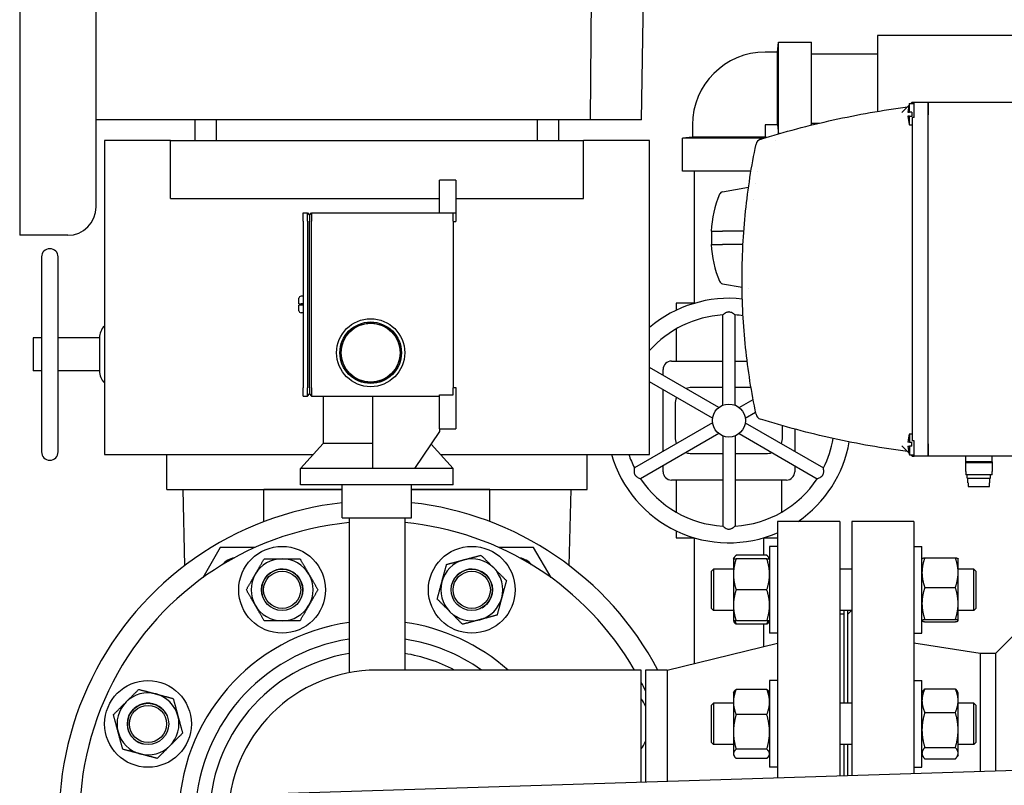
# Model space of a CAD drawing. Header units: inches. Extents: x 24 to 1128, y -69 to 748.
# Tile 247 of 254: x 350 to 365, y 185 to 196. Entities that reach past the tile are written whole.
import ezdxf

# ---------------------------------------------------------------- set-up
doc = ezdxf.new("R2010")
doc.units = ezdxf.units.IN
doc.header["$LTSCALE"] = 32
doc.header["$MEASUREMENT"] = 0
doc.layers.add('Visible (ANSI)', color=7, linetype='Continuous', lineweight=30)

msp = doc.modelspace()

# ---------------------------------------------------------------- linework, layer by layer
at = {"layer": 'Visible (ANSI)'}
for p, q in [((349.74963, 201.93017), (349.74963, 193.18717)), ((350.90563, 193.61617), (350.90563, 201.50117)), ((358.38665, 194.93267), (358.40563, 197.55867)), ((359.1568, 194.93267), (359.20263, 197.55867)), ((361.21713, 195.95967), (361.23113, 196.10917)), ((361.23113, 194.72116), (361.23113, 196.10917)), ((361.23113, 196.10917), (361.73113, 196.10917)), ((361.73113, 194.85515), (361.73113, 196.10917)), ((362.73113, 196.20742), (362.73113, 195.06189)), ((366.26581, 196.20742), (362.73113, 196.20742)), ((361.21713, 195.95967), (361.03213, 195.95967)), ((361.21713, 194.85767), (361.21713, 195.95967)), ((361.73113, 195.93367), (362.73113, 195.93367)), ((363.21361, 195.04941), (363.21361, 195.17941)), ((363.21361, 195.17941), (363.28361, 195.17941)), ((363.25361, 195.19941), (363.23361, 195.17941)), ((363.25361, 195.19941), (363.28361, 195.19941)), ((363.25361, 195.19941), (363.25361, 195.17941)), ((363.28361, 195.19941), (363.49361, 195.19941)), ((363.28361, 195.01191), (363.28361, 195.19941)), ((363.49361, 195.01191), (363.49361, 195.19941)), ((363.49361, 195.19941), (364.98361, 195.19941)), ((363.49361, 195.19941), (363.49361, 195.01191)), ((363.20485, 195.15065), (363.09692, 195.04272)), ((363.18822, 195.04941), (363.21361, 195.04941)), ((363.24732, 195.04941), (363.21361, 195.04941)), ((363.24732, 195.04941), (363.24732, 194.98941)), ((358.38665, 194.93267), (350.90563, 194.93267)), ((352.40563, 194.62067), (352.40563, 194.93267)), ((352.72857, 194.62067), (352.72857, 194.93267)), ((357.58269, 194.62067), (357.58269, 194.93267)), ((357.90563, 194.62067), (357.90563, 194.93267)), ((359.1568, 194.93267), (358.38665, 194.93267)), ((361.73113, 194.88367), (361.8488, 194.88367)), ((363.21361, 194.98941), (363.18822, 194.98941)), ((363.21361, 194.98941), (363.24732, 194.98941)), ((363.21361, 194.85941), (363.21361, 194.98941)), ((363.28361, 194.96691), (363.25361, 194.96691)), ((363.25361, 194.96691), (363.25361, 190.07691)), ((363.28361, 194.96691), (363.28361, 195.01191)), ((363.49361, 190.03191), (363.49361, 195.01191)), ((363.49361, 190.03191), (363.49361, 195.01191)), ((359.93013, 194.85767), (359.93013, 194.67267)), ((361.03213, 194.85767), (361.03213, 194.67267)), ((361.21713, 194.85767), (361.03213, 194.85767)), ((361.21713, 194.85767), (361.22995, 194.72082)), ((363.21361, 194.85941), (363.25361, 194.85941)), ((351.03063, 194.62067), (351.03063, 189.87067)), ((352.03063, 194.62067), (351.03063, 194.62067)), ((352.03063, 194.62067), (358.28063, 194.62067)), ((352.03063, 193.74567), (352.03063, 194.62067)), ((359.28063, 194.62067), (358.28063, 194.62067)), ((358.28063, 193.74567), (358.28063, 194.62067)), ((359.28063, 189.87067), (359.28063, 194.62067)), ((359.93013, 194.67267), (359.78063, 194.65867)), ((361.0214, 194.65867), (359.78063, 194.65867)), ((359.78063, 194.15867), (359.78063, 194.65867)), ((361.03213, 194.67267), (359.93013, 194.67267)), ((361.03213, 194.67267), (361.05901, 194.67015)), ((361.18163, 194.6238), (361.18163, 194.6238)), ((360.81547, 194.15867), (359.78063, 194.15867)), ((359.95613, 194.15867), (359.95613, 192.15867)), ((360.91409, 194.15867), (360.91409, 194.15867)), ((356.35038, 194.02009), (356.10038, 194.02009)), ((356.10038, 193.52509), (356.10038, 194.02009)), ((356.35038, 194.02009), (356.35038, 193.52509)), ((360.38555, 193.84438), (360.77792, 193.91357)), ((360.88594, 193.97691), (360.88594, 193.97691)), ((352.03063, 193.74567), (356.10038, 193.74567)), ((356.35038, 193.74567), (358.28063, 193.74567)), ((360.85361, 193.73413), (360.85361, 193.73413)), ((354.04038, 193.52509), (354.10213, 193.52509)), ((354.04038, 193.40009), (354.04038, 193.52509)), ((354.04038, 193.40009), (354.04038, 190.88009)), ((354.10213, 193.52509), (354.13338, 193.49384)), ((354.10213, 193.40009), (354.10213, 193.52509)), ((354.10213, 193.40009), (354.10213, 190.88009)), ((354.13338, 193.49384), (354.16463, 193.52509)), ((354.13338, 193.49384), (354.13338, 193.40009)), ((354.13338, 190.88009), (354.13338, 193.40009)), ((354.16463, 193.52509), (356.31038, 193.52509)), ((354.16463, 193.52509), (354.16463, 193.40009)), ((354.16463, 190.88009), (354.16463, 193.40009)), ((356.31038, 193.52509), (356.35038, 193.52509)), ((356.31038, 193.40009), (356.31038, 193.52509)), ((356.31038, 193.40009), (356.31038, 190.88009)), ((356.31038, 193.39509), (356.35038, 193.39509)), ((356.35038, 193.52509), (356.35038, 193.39509)), ((360.21153, 193.24941), (360.3406, 193.24941)), ((360.21861, 193.24941), (360.21861, 193.04941)), ((360.3406, 193.24941), (360.38555, 193.24941)), ((360.70712, 193.24941), (360.38555, 193.24941)), ((350.47663, 193.18717), (349.74963, 193.18717)), ((360.21153, 193.04941), (360.3406, 193.04941)), ((360.3406, 193.04941), (360.38555, 193.04941)), ((360.69454, 193.04941), (360.38555, 193.04941)), ((350.08063, 192.85917), (350.08063, 189.90917)), ((350.33063, 189.90917), (350.33063, 192.85917)), ((360.38555, 192.45445), (360.68134, 192.40229)), ((360.78155, 192.38462), (360.78156, 192.38462)), ((353.97538, 192.15009), (353.97538, 192.23384)), ((354.04038, 192.26509), (354.00663, 192.26509)), ((353.97538, 192.15009), (354.00663, 192.15009)), ((354.00663, 192.13009), (353.97538, 192.13009)), ((353.97538, 192.04634), (353.97538, 192.13009)), ((354.04038, 192.15009), (354.00663, 192.15009)), ((354.04038, 192.13009), (354.00663, 192.13009)), ((359.95972, 192.15867), (359.68426, 192.15867)), ((359.68426, 192.15867), (359.68426, 192.05325)), ((354.04038, 192.01509), (354.00663, 192.01509)), ((360.38713, 190.61532), (360.38713, 191.98091)), ((360.57513, 190.61532), (360.57513, 191.98091)), ((359.68426, 191.77111), (359.68426, 191.28367)), ((349.95563, 191.63417), (349.95563, 191.13417)), ((350.08063, 191.63417), (349.95563, 191.63417)), ((350.95563, 191.63417), (350.33063, 191.63417)), ((350.95563, 191.63417), (350.95563, 191.13417)), ((360.32751, 190.5809), (359.28063, 191.18532)), ((359.48504, 191.06731), (359.48504, 191.15867)), ((359.61004, 191.28367), (360.38713, 191.28367)), ((360.57513, 191.28367), (360.75758, 191.28367)), ((350.08063, 191.13417), (349.95563, 191.13417)), ((350.95563, 191.13417), (350.33063, 191.13417)), ((354.04038, 190.75509), (354.04038, 190.88009)), ((354.10213, 190.75509), (354.10213, 190.88009)), ((354.13338, 190.88009), (354.13338, 190.78634)), ((354.16463, 190.88009), (354.16463, 190.75509)), ((356.31038, 190.88509), (356.35038, 190.88509)), ((356.31038, 190.77184), (356.31038, 190.88009)), ((356.35038, 190.88509), (356.35038, 190.26009)), ((360.23351, 190.41809), (359.28063, 190.96824)), ((360.38713, 190.88367), (359.91863, 190.88367)), ((360.81572, 190.88367), (360.57513, 190.88367)), ((354.04038, 190.75509), (354.10213, 190.75509)), ((354.10213, 190.75509), (354.13338, 190.78634)), ((354.13338, 190.78634), (354.16463, 190.75509)), ((354.16463, 190.75509), (356.10038, 190.75509)), ((354.34313, 190.75509), (354.34313, 190.03509)), ((355.09263, 189.66009), (355.09263, 190.75509)), ((356.10038, 190.77184), (356.31038, 190.77184)), ((356.10038, 190.26009), (356.10038, 190.77184)), ((359.48504, 189.91712), (359.48504, 190.85022)), ((360.63475, 190.5809), (360.84732, 190.70363)), ((359.66863, 190.63367), (359.66863, 190.13367)), ((360.72875, 190.41809), (360.8854, 190.50853)), ((356.10038, 190.26009), (356.35038, 190.26009)), ((356.10063, 190.26009), (356.10063, 190.21616)), ((360.23351, 190.34925), (359.05089, 189.66646)), ((360.72875, 190.34925), (361.91138, 189.66646)), ((361.29363, 190.13367), (361.29363, 190.30477)), ((356.10063, 190.21616), (355.72563, 189.66009)), ((360.32751, 190.18644), (359.14489, 189.50364)), ((360.38713, 190.15201), (360.38713, 188.78643)), ((360.57513, 190.15201), (360.57513, 188.78643)), ((360.63475, 190.18644), (361.81738, 189.50364)), ((361.47723, 190.2541), (361.47723, 189.91712)), ((363.21361, 190.18441), (363.21361, 190.05441)), ((363.21361, 190.18441), (363.25361, 190.18441)), ((354.34313, 190.03509), (354.00063, 189.66009)), ((355.09263, 190.03509), (354.34313, 190.03509)), ((355.97411, 190.02855), (356.31063, 189.66009)), ((363.09692, 190.0011), (363.20485, 189.89317)), ((363.21361, 190.05441), (363.18822, 190.05441)), ((363.18822, 189.99441), (363.21361, 189.99441)), ((363.21361, 190.05441), (363.24732, 190.05441)), ((363.21361, 189.99441), (363.21361, 189.86441)), ((363.24732, 189.99441), (363.21361, 189.99441)), ((363.24732, 189.99441), (363.24732, 190.05441)), ((363.28361, 190.07691), (363.25361, 190.07691)), ((363.28361, 190.03191), (363.28361, 190.07691)), ((363.28361, 189.84441), (363.28361, 190.03191)), ((363.49361, 189.84441), (363.49361, 190.03191)), ((363.49361, 190.03191), (363.49361, 189.84441)), ((351.03063, 189.87067), (351.97563, 189.87067)), ((351.97563, 189.87067), (354.19296, 189.87067)), ((351.97563, 189.34067), (351.97563, 189.87067)), ((356.11831, 189.87067), (358.33563, 189.87067)), ((358.33563, 189.34067), (358.33563, 189.87067)), ((358.33563, 189.87067), (359.28063, 189.87067)), ((359.91863, 189.88367), (360.38713, 189.88367)), ((360.57513, 189.88367), (361.04363, 189.88367)), ((363.21361, 189.86441), (363.28361, 189.86441)), ((363.23361, 189.86441), (363.25361, 189.84441)), ((363.25361, 189.84441), (363.25361, 189.86441)), ((363.25361, 189.84441), (363.28361, 189.84441)), ((363.49361, 189.84441), (363.28361, 189.84441)), ((364.98361, 189.84441), (363.49361, 189.84441)), ((364.06361, 189.75841), (364.06361, 189.84441)), ((364.46361, 189.75841), (364.46361, 189.84441)), ((355.09263, 189.66009), (354.00063, 189.66009)), ((354.00063, 189.41009), (354.00063, 189.66009)), ((355.15563, 189.66009), (355.09263, 189.66009)), ((355.72563, 189.66009), (355.15563, 189.66009)), ((356.31063, 189.66009), (355.72563, 189.66009)), ((356.31063, 189.41009), (356.31063, 189.66009)), ((359.48504, 189.60867), (359.48504, 189.70003)), ((361.47723, 189.70003), (361.47723, 189.60867)), ((364.46361, 189.75841), (364.06361, 189.75841)), ((364.06361, 189.74159), (364.06361, 189.75841)), ((364.46361, 189.74159), (364.06361, 189.74159)), ((364.06361, 189.61259), (364.06361, 189.74159)), ((364.46361, 189.75841), (364.46361, 189.74159)), ((364.46361, 189.74159), (364.46361, 189.61259)), ((364.06361, 189.61259), (364.06361, 189.56441)), ((364.46361, 189.56441), (364.06361, 189.56441)), ((364.08861, 189.51441), (364.08861, 189.56441)), ((364.08861, 189.51441), (364.43861, 189.51441)), ((364.09861, 189.43941), (364.09861, 189.51441)), ((364.42861, 189.43941), (364.42861, 189.51441)), ((364.43861, 189.51441), (364.43861, 189.56441)), ((364.46361, 189.56441), (364.46361, 189.61259)), ((356.31063, 189.41009), (354.00063, 189.41009)), ((354.63063, 188.91009), (354.63063, 189.41009)), ((355.68063, 188.91009), (355.68063, 189.41009)), ((360.38713, 189.48367), (359.61004, 189.48367)), ((359.68426, 189.48367), (359.68426, 188.99623)), ((361.35223, 189.48367), (360.57513, 189.48367)), ((361.27801, 189.48367), (361.27801, 188.99623)), ((364.09861, 189.43941), (364.10092, 189.43941)), ((364.10092, 189.43941), (364.10092, 189.38441)), ((364.10092, 189.38441), (364.4263, 189.38441)), ((364.4263, 189.38441), (364.4263, 189.43941)), ((364.4263, 189.43941), (364.42861, 189.43941)), ((351.97563, 189.34067), (354.63063, 189.34067)), ((352.21766, 189.34067), (352.24567, 188.18858)), ((354.63063, 189.34067), (353.44563, 189.34067)), ((353.44563, 188.85445), (353.44563, 189.34067)), ((355.68063, 189.34067), (358.33563, 189.34067)), ((356.86563, 189.34067), (355.68063, 189.34067)), ((356.86563, 188.85445), (356.86563, 189.34067)), ((358.0656, 188.18858), (358.09361, 189.34067)), ((354.63063, 188.91009), (355.68063, 188.91009)), ((354.73563, 188.91009), (354.73563, 186.56912)), ((355.57563, 188.91009), (355.57563, 186.60867)), ((361.21813, 188.85867), (361.21813, 184.97758)), ((362.15813, 188.85867), (361.21813, 188.85867)), ((362.15813, 188.85867), (362.15813, 185.00727)), ((362.34063, 188.85867), (362.34063, 185.01303)), ((363.28063, 188.85867), (362.34063, 188.85867)), ((363.28063, 188.85867), (363.28063, 185.04273)), ((359.68426, 188.71409), (359.68426, 188.60867)), ((359.68426, 188.60867), (359.95972, 188.60867)), ((359.95613, 188.60867), (359.95613, 186.70823)), ((361.00255, 188.60867), (361.21813, 188.60867)), ((361.00613, 188.60867), (361.00613, 188.34604)), ((361.09613, 188.47947), (361.09613, 187.16697)), ((361.21813, 188.47947), (361.09613, 188.47947)), ((363.28063, 188.47992), (363.40263, 188.47992)), ((363.40263, 187.16742), (363.40263, 188.47992)), ((352.78497, 188.46455), (352.52043, 188.00637)), ((353.31397, 188.46455), (352.78497, 188.46455)), ((357.5261, 188.46467), (356.99704, 188.46467)), ((357.7906, 188.00654), (357.5261, 188.46467)), ((361.05427, 188.34604), (360.591, 188.34604)), ((360.54913, 188.29197), (360.55868, 188.3085)), ((360.54913, 188.29197), (360.54913, 188.05759)), ((361.05427, 188.29197), (360.591, 188.29197)), ((361.09613, 188.29197), (361.08659, 188.3085)), ((363.40263, 188.29242), (363.40316, 188.29334)), ((363.4445, 188.30841), (363.90777, 188.30841)), ((363.94963, 188.29242), (363.9491, 188.29334)), ((363.94963, 188.08295), (363.94963, 188.29242)), ((360.21813, 188.10442), (360.24943, 188.13572)), ((360.21813, 187.54202), (360.21813, 188.10442)), ((360.24943, 188.13572), (360.24943, 187.51072)), ((360.54913, 188.13572), (360.24943, 188.13572)), ((360.54913, 188.05759), (360.54913, 187.58884)), ((362.34063, 188.13572), (362.15813, 188.13572)), ((364.18683, 188.13572), (363.94963, 188.13572)), ((363.94963, 187.61511), (363.94963, 188.08295)), ((364.18683, 187.51072), (364.18683, 188.13572)), ((364.21813, 188.10442), (364.18683, 188.13572)), ((364.21813, 188.10442), (364.21813, 187.54202)), ((361.05427, 187.82322), (360.591, 187.82322)), ((363.4445, 187.85748), (363.90777, 187.85748)), ((360.54913, 187.58884), (360.54913, 187.35447)), ((363.94963, 187.35583), (363.94963, 187.61511)), ((360.21813, 187.54202), (360.24943, 187.51072)), ((360.54913, 187.51072), (360.24943, 187.51072)), ((362.34063, 187.51072), (362.15813, 187.51072)), ((362.21813, 187.45367), (362.15813, 187.45367)), ((362.21813, 187.51072), (362.21813, 186.10623)), ((362.28063, 186.10623), (362.28063, 187.51072)), ((362.28063, 187.45367), (362.33768, 187.51072)), ((364.18683, 187.51072), (363.94963, 187.51072)), ((364.21813, 187.54202), (364.18683, 187.51072)), ((360.54913, 187.35447), (360.55868, 187.33793)), ((361.05427, 187.35447), (360.591, 187.35447)), ((361.05427, 187.3004), (360.591, 187.3004)), ((361.00613, 187.3004), (361.00613, 186.96236)), ((361.09613, 187.35447), (361.08659, 187.33793)), ((363.40263, 187.35492), (363.40316, 187.354)), ((363.4445, 187.37274), (363.90777, 187.37274)), ((363.4445, 187.33893), (363.90777, 187.33893)), ((363.94963, 187.35492), (363.9491, 187.354)), ((363.94963, 187.35492), (363.94963, 187.35583)), ((364.51663, 186.85867), (364.94063, 187.28267)), ((361.21813, 187.16697), (361.09613, 187.16697)), ((363.28063, 187.16742), (363.40263, 187.16742)), ((359.5448, 186.60867), (361.21813, 187.01367)), ((364.28063, 186.85867), (363.28063, 187.01705)), ((364.28063, 186.85867), (364.28063, 185.07431)), ((364.51663, 186.85867), (364.28063, 186.85867)), ((364.51663, 186.85867), (364.51663, 185.08177)), ((359.15563, 186.60867), (355.15563, 186.60867)), ((359.15563, 184.91243), (359.15563, 186.60867)), ((359.21813, 186.60867), (359.21813, 184.9144)), ((359.5448, 186.60867), (359.21813, 186.60867)), ((359.5448, 186.60867), (359.5448, 184.92472)), ((361.09613, 186.44998), (361.09613, 185.13748)), ((361.21813, 186.44998), (361.09613, 186.44998)), ((363.28063, 186.45035), (363.40263, 186.45035)), ((363.40263, 185.13785), (363.40263, 186.45035)), ((360.54913, 186.26248), (360.55868, 186.27902)), ((360.54913, 186.26248), (360.54913, 186.12519)), ((361.05427, 186.31656), (360.591, 186.31656)), ((361.09613, 186.26248), (361.08659, 186.27902)), ((363.40263, 186.26285), (363.41752, 186.28863)), ((363.4445, 186.32465), (363.90777, 186.32465)), ((363.94963, 186.26285), (363.93475, 186.28863)), ((363.94963, 186.14561), (363.94963, 186.26285)), ((360.21813, 186.07493), (360.24943, 186.10623)), ((360.24943, 186.10623), (360.24943, 185.48123)), ((360.54913, 186.10623), (360.24943, 186.10623)), ((360.54913, 186.12519), (360.54913, 185.67241)), ((362.34063, 186.10623), (362.15813, 186.10623)), ((363.94963, 185.7013), (363.94963, 186.14561)), ((364.18683, 186.10623), (363.94963, 186.10623)), ((364.18683, 185.48123), (364.18683, 186.10623)), ((364.21813, 186.07493), (364.18683, 186.10623)), ((360.21813, 185.51253), (360.21813, 186.07493)), ((363.4445, 185.96657), (363.90777, 185.96657)), ((364.21813, 186.07493), (364.21813, 185.51253)), ((361.05427, 185.93382), (360.591, 185.93382)), ((360.54913, 185.67241), (360.54913, 185.34095)), ((363.94963, 185.34978), (363.94963, 185.7013)), ((360.21813, 185.51253), (360.24943, 185.48123)), ((364.21813, 185.51253), (364.18683, 185.48123)), ((360.54913, 185.48123), (360.24943, 185.48123)), ((360.54913, 185.34095), (360.54913, 185.32498)), ((361.05427, 185.411), (360.591, 185.411)), ((362.34063, 185.48123), (362.15813, 185.48123)), ((362.21813, 185.48123), (362.21813, 185.00916)), ((362.28063, 185.01114), (362.28063, 185.48123)), ((363.4445, 185.43602), (363.90777, 185.43602)), ((364.18683, 185.48123), (363.94963, 185.48123)), ((363.94963, 185.32535), (363.94963, 185.34978)), ((360.54913, 185.32498), (360.55868, 185.30845)), ((361.05427, 185.27091), (360.591, 185.27091)), ((361.09613, 185.32498), (361.08659, 185.30845)), ((363.40263, 185.32535), (363.41752, 185.29957)), ((363.4445, 185.26354), (363.90777, 185.26354)), ((363.94963, 185.32535), (363.93475, 185.29957)), ((353.64864, 184.73848), (367.25506, 185.16827)), ((361.21813, 185.13748), (361.09613, 185.13748)), ((363.28063, 185.13785), (363.40263, 185.13785))]:
    msp.add_line(p, q, dxfattribs=at)
for centre, radius in [((355.06038, 191.41009), 0.515), ((355.06038, 191.41009), 0.46547), ((355.06038, 191.41009), 0.4485), ((355.06038, 191.41009), 0.4455), ((360.48113, 190.38367), 0.25), ((353.72057, 187.82322), 0.65625), ((356.5907, 187.82322), 0.65625), ((353.72063, 187.82267), 0.3125), ((353.72063, 187.82267), 0.2812), ((356.59035, 187.82279), 0.3125), ((356.59035, 187.82279), 0.2812), ((351.69108, 185.79373), 0.65625), ((351.69152, 185.79339), 0.3125), ((351.69152, 185.79339), 0.2812)]:
    msp.add_circle(centre, radius, dxfattribs=at)
for centre, radius, start, end in [((361.03213, 194.85767), 1.102, 90, 180), ((363.68732, 195.01941), 0.5, 161.337075, 176.560187), ((363.68732, 195.01941), 0.5, 183.439813, 198.662925), ((360.98934, 194.54406), 0.1, 107.343039, 168.21398), ((360.39597, 193.78529), 0.06, 100, 157.348023), ((361.91968, 193.14941), 1.71107, 157.348023, 176.649553), ((350.47663, 193.61617), 0.429, 270, 0), ((350.20563, 192.85917), 0.125, 0, 180), ((361.91968, 193.14941), 1.71107, 183.350447, 202.651977), ((360.39597, 192.51353), 0.06, 202.651977, 260), ((354.00663, 192.23384), 0.03125, 90, 180), ((360.48113, 190.38367), 1.85, 83.670055, 130.460142), ((354.00663, 192.04634), 0.03125, 180, 270), ((360.48113, 190.38367), 1.6, 93.368066, 138.617455), ((360.48113, 190.38367), 1.6, 82.285957, 86.631934), ((351.20563, 191.63417), 0.25, 134.427004, 180), ((359.61004, 191.15867), 0.125, 90, 180), ((351.20563, 191.13417), 0.25, 180, 225.572996), ((359.91863, 190.63367), 0.25, 90, 110.5819), ((359.91863, 190.63367), 0.25, 156.720461, 180), ((360.98934, 190.49977), 0.1, 191.78602, 252.656961), ((359.91863, 190.13367), 0.25, 180, 203.279539), ((361.04363, 190.13367), 0.25, 336.720461, 0), ((360.48113, 190.38367), 1.6, 333.368066, 350.233813), ((363.68732, 190.02441), 0.5, 161.337075, 176.560187), ((360.48113, 190.38367), 1.85, 304.479952, 349.945803), ((363.68732, 190.02441), 0.5, 183.439813, 198.662925), ((350.20563, 189.90917), 0.125, 180, 0), ((360.48113, 190.38367), 1.85, 196.098965, 293.476842), ((360.48113, 190.38367), 1.6, 198.700726, 206.631934), ((359.91863, 190.13367), 0.25, 249.4181, 270), ((361.04363, 190.13367), 0.25, 270, 290.5819), ((359.61004, 189.60867), 0.125, 180, 270), ((361.35223, 189.60867), 0.125, 270, 0), ((360.48113, 190.38367), 1.6, 213.368066, 266.631934), ((360.48113, 190.38367), 1.6, 273.368066, 326.631934), ((355.15563, 184.35867), 4.81, 96.266181, 211.315518), ((355.15563, 184.35867), 4.81, 27.889994, 83.733819), ((355.15563, 184.35867), 4.5, 95.355401, 213.748989), ((355.15563, 184.35867), 4.5, 30, 84.644599), ((353.05343, 187.99955), 0.3125, 100.511447, 139.491677), ((353.72057, 187.82322), 0.46875, 90, 150), ((353.72057, 187.82322), 0.46875, 30, 90), ((356.5907, 187.82322), 0.46875, 105, 165), ((356.5907, 187.82322), 0.46875, 45, 105), ((357.25763, 187.99967), 0.3125, 40.511447, 79.491677), ((353.72057, 187.82322), 0.46875, 150, 210), ((353.72057, 187.82322), 0.31271, 344.577207, 208.506666), ((353.72057, 187.82322), 0.46875, 330, 30), ((356.5907, 187.82322), 0.31271, 299.577207, 163.506666), ((356.5907, 187.82322), 0.46875, 345, 45), ((356.5907, 187.82322), 0.46875, 165, 225), ((353.72057, 187.82322), 0.46875, 210, 270), ((353.72057, 187.82322), 0.46875, 270, 330), ((356.5907, 187.82322), 0.46875, 285, 345), ((356.5907, 187.82322), 0.46875, 225, 285), ((355.15563, 184.35867), 3, 98.047846, 180), ((355.15563, 184.35867), 3, 48.590378, 81.952154), ((355.15563, 184.35867), 2.75, 98.785009, 180), ((355.15563, 184.35867), 2.75, 54.903199, 81.214991), ((355.15563, 184.35867), 2.53638, 99.531528, 180), ((355.15563, 184.35867), 2.53638, 62.509938, 80.468472), ((355.15563, 184.35867), 2.25, 90, 270), ((355.15563, 184.35867), 4.5, 25.474369, 27.266044), ((351.69108, 185.79373), 0.46875, 75, 135), ((351.69108, 185.79373), 0.46875, 15, 75), ((351.69108, 185.79373), 0.46875, 135, 195), ((351.69108, 185.79373), 0.31271, 29.577207, 253.506666), ((358.62018, 185.79373), 0.65625, 24.333213, 35.320927), ((351.69108, 185.79373), 0.46875, 315, 15), ((351.69108, 185.79373), 0.46875, 195, 255), ((358.62018, 185.79373), 0.65625, 324.679073, 335.666787), ((351.69108, 185.79373), 0.46875, 255, 315)]:
    msp.add_arc(centre, radius, start, end, dxfattribs=at)
for points, knots in [([(360.95953, 194.63951), (361.32296, 194.75301), (361.68999, 194.8505), (362.4313, 195.01382), (362.80559, 195.07964), (363.18361, 195.12941)], [0, 0, 0, 0, 0.0289603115, 0.0289603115, 0.0579206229, 0.0579206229, 0.0579206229, 0.0579206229]), ([(360.95953, 194.63951), (360.96434, 194.64101), (360.96792, 194.64213), (360.9727, 194.64362), (360.9739, 194.64399), (360.97391, 194.64399)], [0, 0, 0, 0, 0.50164195, 0.50164195, 1, 1, 1, 1]), ([(360.89145, 190.47934), (360.82194, 190.81249), (360.76947, 191.14878), (360.69891, 191.82769), (360.68082, 192.1703), (360.68057, 192.60268), (360.68165, 192.68936), (360.68607, 192.86314), (360.68941, 192.94998), (360.70278, 193.20939), (360.71613, 193.38126), (360.76921, 193.8937), (360.82189, 194.23114), (360.89145, 194.56449)], [0.001502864, 0.001502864, 0.001502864, 0.001502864, 0.027643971, 0.027643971, 0.053785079, 0.053785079, 0.060320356, 0.060320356, 0.066855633, 0.066855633, 0.079926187, 0.079926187, 0.106067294, 0.106067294, 0.106067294, 0.106067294]), ([(360.57513, 191.98091), (360.57513, 191.98091), (360.57499, 191.98102), (360.57376, 191.98202), (360.57129, 191.98403), (360.56289, 191.99057), (360.55639, 191.9955), (360.54075, 192.00608), (360.53171, 192.01162), (360.51438, 192.01977), (360.50593, 192.02292), (360.49368, 192.02534), (360.49038, 192.0258), (360.48592, 192.02614), (360.4848, 192.0262), (360.48299, 192.02626), (360.48229, 192.02627), (360.48094, 192.02628), (360.4803, 192.02627), (360.47881, 192.02624), (360.47797, 192.02621), (360.47533, 192.02608), (360.47354, 192.02593), (360.46486, 192.0249), (360.45824, 192.02321), (360.4443, 192.01831), (360.43713, 192.01485), (360.4214, 192.00613), (360.41291, 192.0004), (360.39923, 191.99053), (360.39401, 191.98641), (360.38838, 191.98193), (360.38713, 191.98091), (360.38713, 191.98091)], [0.389406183, 0.389406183, 0.389406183, 0.389406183, 0.411778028, 0.411778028, 0.485387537, 0.485387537, 0.576504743, 0.576504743, 0.668378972, 0.668378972, 0.741598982, 0.741598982, 0.768009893, 0.768009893, 0.776771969, 0.776771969, 0.782237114, 0.782237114, 0.787259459, 0.787259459, 0.793812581, 0.793812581, 0.807799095, 0.807799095, 0.861741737, 0.861741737, 0.927404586, 0.927404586, 1.020119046, 1.020119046, 1.107239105, 1.107239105, 1.171264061, 1.171264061, 1.171264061, 1.171264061]), ([(363.18361, 189.91441), (362.80559, 189.96419), (362.4313, 190.03001), (361.68999, 190.19333), (361.32296, 190.29082), (360.95953, 190.40431)], [0, 0, 0, 0, 0.0289603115, 0.0289603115, 0.0579206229, 0.0579206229, 0.0579206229, 0.0579206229]), ([(359.05089, 189.66646), (359.05088, 189.66646), (359.05086, 189.66628), (359.05061, 189.66471), (359.0501, 189.66157), (359.04864, 189.65103), (359.04761, 189.64293), (359.04628, 189.62409), (359.046, 189.61349), (359.04761, 189.59441), (359.0491, 189.58553), (359.05313, 189.5737), (359.05438, 189.57061), (359.05632, 189.56658), (359.05683, 189.56558), (359.05769, 189.56398), (359.05802, 189.56337), (359.05869, 189.5622), (359.05901, 189.56165), (359.05978, 189.56037), (359.06023, 189.55966), (359.06167, 189.55744), (359.06269, 189.55596), (359.06792, 189.54897), (359.07269, 189.54408), (359.08391, 189.53445), (359.09049, 189.52998), (359.1059, 189.52071), (359.11511, 189.51622), (359.1305, 189.50931), (359.13668, 189.50685), (359.14338, 189.50421), (359.14489, 189.50364), (359.14489, 189.50364)], [0.389406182, 0.389406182, 0.389406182, 0.389406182, 0.411778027, 0.411778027, 0.485387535, 0.485387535, 0.57650474, 0.57650474, 0.668378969, 0.668378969, 0.741598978, 0.741598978, 0.768009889, 0.768009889, 0.776771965, 0.776771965, 0.78223711, 0.78223711, 0.787259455, 0.787259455, 0.793812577, 0.793812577, 0.80779909, 0.80779909, 0.861741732, 0.861741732, 0.92740458, 0.92740458, 1.020119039, 1.020119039, 1.107239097, 1.107239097, 1.171264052, 1.171264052, 1.171264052, 1.171264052]), ([(361.81738, 189.50364), (361.81738, 189.50364), (361.81755, 189.50371), (361.81903, 189.50428), (361.82201, 189.50541), (361.83186, 189.50941), (361.83939, 189.51258), (361.85637, 189.52084), (361.86569, 189.5259), (361.88141, 189.53683), (361.88836, 189.54257), (361.89659, 189.55197), (361.89864, 189.55459), (361.90116, 189.55829), (361.90177, 189.55923), (361.90273, 189.56077), (361.90309, 189.56137), (361.90377, 189.56253), (361.90409, 189.56309), (361.90481, 189.56439), (361.9052, 189.56514), (361.9064, 189.56749), (361.90717, 189.56912), (361.91061, 189.57715), (361.91246, 189.58372), (361.91519, 189.59825), (361.91577, 189.60618), (361.91609, 189.62417), (361.91537, 189.63438), (361.91366, 189.65117), (361.91271, 189.65775), (361.91164, 189.66487), (361.91138, 189.66646), (361.91138, 189.66646)], [0.389406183, 0.389406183, 0.389406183, 0.389406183, 0.411778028, 0.411778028, 0.485387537, 0.485387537, 0.576504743, 0.576504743, 0.668378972, 0.668378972, 0.741598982, 0.741598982, 0.768009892, 0.768009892, 0.776771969, 0.776771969, 0.782237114, 0.782237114, 0.787259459, 0.787259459, 0.79381258, 0.79381258, 0.807799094, 0.807799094, 0.861741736, 0.861741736, 0.927404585, 0.927404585, 1.020119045, 1.020119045, 1.107239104, 1.107239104, 1.17126406, 1.17126406, 1.17126406, 1.17126406]), ([(360.38713, 188.78643), (360.38713, 188.78643), (360.38727, 188.78632), (360.38851, 188.78532), (360.39098, 188.78331), (360.39937, 188.77677), (360.40587, 188.77184), (360.42152, 188.76126), (360.43056, 188.75572), (360.44789, 188.74757), (360.45633, 188.74442), (360.46859, 188.742), (360.47188, 188.74154), (360.47635, 188.7412), (360.47746, 188.74114), (360.47928, 188.74108), (360.47998, 188.74107), (360.48132, 188.74106), (360.48197, 188.74107), (360.48345, 188.74109), (360.4843, 188.74112), (360.48694, 188.74126), (360.48873, 188.74141), (360.4974, 188.74244), (360.50402, 188.74413), (360.51797, 188.74903), (360.52513, 188.75249), (360.54086, 188.76121), (360.54935, 188.76694), (360.56303, 188.77681), (360.56826, 188.78093), (360.57389, 188.78541), (360.57513, 188.78643), (360.57513, 188.78643)], [0.389406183, 0.389406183, 0.389406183, 0.389406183, 0.411778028, 0.411778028, 0.485387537, 0.485387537, 0.576504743, 0.576504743, 0.668378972, 0.668378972, 0.741598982, 0.741598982, 0.768009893, 0.768009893, 0.776771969, 0.776771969, 0.782237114, 0.782237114, 0.787259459, 0.787259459, 0.793812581, 0.793812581, 0.807799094, 0.807799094, 0.861741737, 0.861741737, 0.927404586, 0.927404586, 1.020119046, 1.020119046, 1.107239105, 1.107239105, 1.171264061, 1.171264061, 1.171264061, 1.171264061])]:
    msp.add_open_spline(points, degree=3, knots=knots, dxfattribs=at)
for points, weights in [([(356.46937, 188.276), (356.5907, 188.3085), (356.73079, 188.34604)], [1, 1.0379548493, 1]), ([(356.73079, 188.34604), (356.83334, 188.24349), (356.92215, 188.15467)], [1, 1.0379548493, 1]), ([(360.591, 188.34604), (360.55881, 188.31718), (360.55147, 188.29197)], [1, 1.02892942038, 1.01375847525]), ([(361.0938, 188.29197), (361.08646, 188.31718), (361.05427, 188.34604)], [1.01375847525, 1.02892942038, 1]), ([(353.31462, 188.05759), (353.37742, 188.16637), (353.44994, 188.29197)], [1, 1.0379548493, 1]), ([(353.44994, 188.29197), (353.59497, 188.29197), (353.72057, 188.29197)], [1, 1.0379548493, 1]), ([(353.72057, 188.29197), (353.84617, 188.29197), (353.9912, 188.29197)], [1, 1.0379548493, 1]), ([(353.9912, 188.29197), (354.06372, 188.16637), (354.12652, 188.05759)], [1, 1.0379548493, 1]), ([(356.13792, 187.94454), (356.17043, 188.06586), (356.20796, 188.20595)], [1, 1.0379548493, 1]), ([(356.20796, 188.20595), (356.34805, 188.24349), (356.46937, 188.276)], [1, 1.0379548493, 1]), ([(360.54913, 188.29197), (360.54913, 188.29197), (360.591, 188.29197)], [1, 1.0379548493, 1]), ([(360.591, 188.29197), (360.54913, 188.16637), (360.54913, 188.05759)], [1, 1.0379548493, 1]), ([(361.09613, 188.05759), (361.09613, 188.16637), (361.05427, 188.29197)], [1, 1.0379548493, 1]), ([(361.05427, 188.29197), (361.09613, 188.29197), (361.09613, 188.29197)], [1, 1.0379548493, 1]), ([(363.4445, 188.30841), (363.40263, 188.18758), (363.40263, 188.08295)], [1, 1.0379548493, 1]), ([(363.40316, 188.29334), (363.40721, 188.30034), (363.4445, 188.30841)], [1.00760249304, 1.03366983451, 1]), ([(363.90777, 188.30841), (363.94506, 188.30034), (363.9491, 188.29334)], [1, 1.03366983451, 1.00760249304]), ([(363.94963, 188.08295), (363.94963, 188.18758), (363.90777, 188.30841)], [1, 1.0379548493, 1]), ([(353.1793, 187.82322), (353.25182, 187.94882), (353.31462, 188.05759)], [1, 1.0379548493, 1]), ([(354.12652, 188.05759), (354.18932, 187.94882), (354.26184, 187.82322)], [1, 1.0379548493, 1]), ([(356.92215, 188.15467), (357.01097, 188.06586), (357.11352, 187.96331)], [1, 1.0379548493, 1]), ([(360.54913, 188.05759), (360.54913, 187.94882), (360.591, 187.82322)], [1, 1.0379548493, 1]), ([(361.05427, 187.82322), (361.09613, 187.94882), (361.09613, 188.05759)], [1, 1.0379548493, 1]), ([(363.40263, 188.08295), (363.40263, 187.97831), (363.4445, 187.85748)], [1, 1.0379548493, 1]), ([(363.90777, 187.85748), (363.94963, 187.97831), (363.94963, 188.08295)], [1, 1.0379548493, 1]), ([(356.06787, 187.68313), (356.10541, 187.82322), (356.13792, 187.94454)], [1, 1.0379548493, 1]), ([(357.11352, 187.96331), (357.07598, 187.82322), (357.04347, 187.7019)], [1, 1.0379548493, 1]), ([(353.31462, 187.58884), (353.25182, 187.69762), (353.1793, 187.82322)], [1, 1.0379548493, 1]), ([(354.26184, 187.82322), (354.18932, 187.69762), (354.12652, 187.58884)], [1, 1.0379548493, 1]), ([(360.591, 187.82322), (360.54913, 187.69762), (360.54913, 187.58884)], [1, 1.0379548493, 1]), ([(361.09613, 187.58884), (361.09613, 187.69762), (361.05427, 187.82322)], [1, 1.0379548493, 1]), ([(363.4445, 187.85748), (363.40263, 187.7276), (363.40263, 187.61511)], [1, 1.0379548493, 1]), ([(363.94963, 187.61511), (363.94963, 187.7276), (363.90777, 187.85748)], [1, 1.0379548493, 1]), ([(353.44994, 187.35447), (353.37742, 187.48007), (353.31462, 187.58884)], [1, 1.0379548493, 1]), ([(354.12652, 187.58884), (354.06372, 187.48007), (353.9912, 187.35447)], [1, 1.0379548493, 1]), ([(356.25924, 187.49176), (356.17043, 187.58057), (356.06787, 187.68313)], [1, 1.0379548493, 1]), ([(357.04347, 187.7019), (357.01097, 187.58057), (356.97343, 187.44048)], [1, 1.0379548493, 1]), ([(360.54913, 187.58884), (360.54913, 187.48007), (360.591, 187.35447)], [1, 1.0379548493, 1]), ([(361.05427, 187.35447), (361.09613, 187.48007), (361.09613, 187.58884)], [1, 1.0379548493, 1]), ([(363.40263, 187.61511), (363.40263, 187.50263), (363.4445, 187.37274)], [1, 1.0379548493, 1]), ([(363.90777, 187.37274), (363.94963, 187.50263), (363.94963, 187.61511)], [1, 1.0379548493, 1]), ([(356.45061, 187.3004), (356.34805, 187.40295), (356.25924, 187.49176)], [1, 1.0379548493, 1]), ([(356.97343, 187.44048), (356.83334, 187.40295), (356.71202, 187.37044)], [1, 1.0379548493, 1]), ([(353.72057, 187.35447), (353.59497, 187.35447), (353.44994, 187.35447)], [1, 1.0379548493, 1]), ([(353.9912, 187.35447), (353.84617, 187.35447), (353.72057, 187.35447)], [1, 1.0379548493, 1]), ([(356.71202, 187.37044), (356.5907, 187.33793), (356.45061, 187.3004)], [1, 1.0379548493, 1]), ([(360.591, 187.35447), (360.54913, 187.35447), (360.54913, 187.35447)], [1, 1.0379548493, 1]), ([(360.591, 187.3004), (360.56892, 187.32019), (360.55868, 187.33793)], [1, 1.01965956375, 1.01895290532]), ([(360.57143, 187.35447), (360.57961, 187.32831), (360.591, 187.3004)], [1.01477953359, 1.01005189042, 1]), ([(361.09613, 187.35447), (361.09613, 187.35447), (361.05427, 187.35447)], [1, 1.0379548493, 1]), ([(361.05427, 187.3004), (361.06566, 187.32831), (361.07383, 187.35447)], [1, 1.01005189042, 1.01477953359]), ([(361.08659, 187.33793), (361.07634, 187.32019), (361.05427, 187.3004)], [1.01895290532, 1.01965956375, 1]), ([(363.4445, 187.37274), (363.40263, 187.36368), (363.40263, 187.35583)], [1, 1.0379548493, 1]), ([(363.40263, 187.35583), (363.40263, 187.34799), (363.4445, 187.33893)], [1, 1.0379548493, 1]), ([(363.94963, 187.35583), (363.94963, 187.36368), (363.90777, 187.37274)], [1, 1.0379548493, 1]), ([(363.90777, 187.33893), (363.94963, 187.34799), (363.94963, 187.35583)], [1, 1.0379548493, 1]), ([(351.35963, 186.12519), (351.44844, 186.214), (351.55099, 186.31656)], [1, 1.0379548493, 1]), ([(351.55099, 186.31656), (351.69108, 186.27902), (351.81241, 186.24651)], [1, 1.0379548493, 1]), ([(351.81241, 186.24651), (351.93373, 186.214), (352.07382, 186.17647)], [1, 1.0379548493, 1]), ([(360.591, 186.31656), (360.54913, 186.214), (360.54913, 186.12519)], [1, 1.0379548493, 1]), ([(360.55868, 186.27902), (360.56892, 186.29676), (360.591, 186.31656)], [1.01895290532, 1.01965956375, 1]), ([(361.09613, 186.12519), (361.09613, 186.214), (361.05427, 186.31656)], [1, 1.0379548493, 1]), ([(361.05427, 186.31656), (361.07634, 186.29676), (361.08659, 186.27902)], [1, 1.01965956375, 1.01895290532]), ([(363.4445, 186.32465), (363.40263, 186.2287), (363.40263, 186.14561)], [1, 1.0379548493, 1]), ([(363.41752, 186.28863), (363.42745, 186.30582), (363.4445, 186.32465)], [1.01819328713, 1.01511984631, 1]), ([(363.90777, 186.32465), (363.92482, 186.30582), (363.93475, 186.28863)], [1, 1.01511984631, 1.01819328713]), ([(363.94963, 186.14561), (363.94963, 186.2287), (363.90777, 186.32465)], [1, 1.0379548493, 1]), ([(351.16826, 185.93382), (351.27081, 186.03638), (351.35963, 186.12519)], [1, 1.0379548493, 1]), ([(352.07382, 186.17647), (352.11135, 186.03638), (352.14386, 185.91505)], [1, 1.0379548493, 1]), ([(360.54913, 186.12519), (360.54913, 186.03638), (360.591, 185.93382)], [1, 1.0379548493, 1]), ([(361.05427, 185.93382), (361.09613, 186.03638), (361.09613, 186.12519)], [1, 1.0379548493, 1]), ([(363.40263, 186.14561), (363.40263, 186.06252), (363.4445, 185.96657)], [1, 1.0379548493, 1]), ([(363.90777, 185.96657), (363.94963, 186.06252), (363.94963, 186.14561)], [1, 1.0379548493, 1]), ([(363.4445, 185.96657), (363.40263, 185.82441), (363.40263, 185.7013)], [1, 1.0379548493, 1]), ([(363.94963, 185.7013), (363.94963, 185.82441), (363.90777, 185.96657)], [1, 1.0379548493, 1]), ([(351.23831, 185.67241), (351.2058, 185.79373), (351.16826, 185.93382)], [1, 1.0379548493, 1]), ([(352.14386, 185.91505), (352.17637, 185.79373), (352.21391, 185.65364)], [1, 1.0379548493, 1]), ([(360.591, 185.93382), (360.54913, 185.79373), (360.54913, 185.67241)], [1, 1.0379548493, 1]), ([(361.09613, 185.67241), (361.09613, 185.79373), (361.05427, 185.93382)], [1, 1.0379548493, 1]), ([(351.30835, 185.411), (351.27081, 185.55109), (351.23831, 185.67241)], [1, 1.0379548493, 1]), ([(352.21391, 185.65364), (352.11135, 185.55109), (352.02254, 185.46228)], [1, 1.0379548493, 1]), ([(360.54913, 185.67241), (360.54913, 185.55109), (360.591, 185.411)], [1, 1.0379548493, 1]), ([(361.05427, 185.411), (361.09613, 185.55109), (361.09613, 185.67241)], [1, 1.0379548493, 1]), ([(363.40263, 185.7013), (363.40263, 185.57818), (363.4445, 185.43602)], [1, 1.0379548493, 1]), ([(363.90777, 185.43602), (363.94963, 185.57818), (363.94963, 185.7013)], [1, 1.0379548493, 1]), ([(351.56976, 185.34095), (351.44844, 185.37346), (351.30835, 185.411)], [1, 1.0379548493, 1]), ([(351.83117, 185.27091), (351.69108, 185.30845), (351.56976, 185.34095)], [1, 1.0379548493, 1]), ([(352.02254, 185.46228), (351.93373, 185.37346), (351.83117, 185.27091)], [1, 1.0379548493, 1]), ([(360.591, 185.411), (360.54913, 185.37346), (360.54913, 185.34095)], [1, 1.0379548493, 1]), ([(360.54913, 185.34095), (360.54913, 185.30845), (360.591, 185.27091)], [1, 1.0379548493, 1]), ([(361.09613, 185.34095), (361.09613, 185.37346), (361.05427, 185.411)], [1, 1.0379548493, 1]), ([(361.05427, 185.27091), (361.09613, 185.30845), (361.09613, 185.34095)], [1, 1.0379548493, 1]), ([(363.4445, 185.43602), (363.40263, 185.3898), (363.40263, 185.34978)], [1, 1.0379548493, 1]), ([(363.40263, 185.34978), (363.40263, 185.30976), (363.4445, 185.26354)], [1, 1.0379548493, 1]), ([(363.94963, 185.34978), (363.94963, 185.3898), (363.90777, 185.43602)], [1, 1.0379548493, 1]), ([(363.90777, 185.26354), (363.94963, 185.30976), (363.94963, 185.34978)], [1, 1.0379548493, 1])]:
    msp.add_rational_spline(points, weights, degree=2, dxfattribs=at)

doc.saveas('drawing.dxf')
